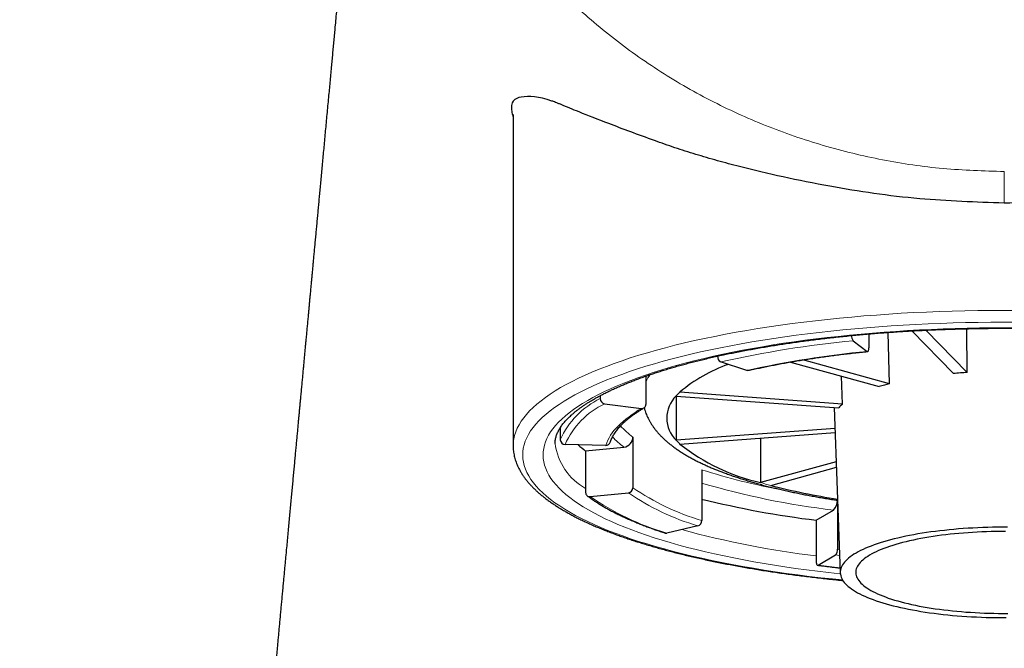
# Model space of a CAD drawing. Header units: millimetres. Extents: x 8 to 709, y 12 to 626.
# Tile 19 of 44: x 321 to 341, y 591 to 604. Entities that reach past the tile are written whole.
import ezdxf

# ---------------------------------------------------------------- set-up
doc = ezdxf.new("R2010")
doc.units = ezdxf.units.MM

msp = doc.modelspace()

# ---------------------------------------------------------------- linework, layer by layer
at = {"color": 7, "linetype": 'Continuous', "lineweight": 30}
for p, q in [((331.188, 602.144), (331.188, 595.23)), ((338.611, 597.563), (338.611, 597.27)), ((339.041, 596.525), (339.014, 597.595)), ((339.508, 597.627), (340.375, 596.738)), ((340.665, 596.759), (339.804, 597.642)), ((340.665, 596.759), (340.657, 597.672)), ((338.285, 597.42), (338.577, 597.2)), ((335.455, 597.1), (335.455, 597.096)), ((336.066, 596.8), (335.519, 596.979)), ((336.974, 596.977), (338.829, 596.467)), ((339.041, 596.525), (337.237, 597.022)), ((333.959, 596.683), (333.959, 596.093)), ((338.06, 596.098), (338.039, 596.684)), ((338.06, 596.098), (334.667, 596.348)), ((333.007, 596.276), (333.007, 596.216)), ((333.097, 596.108), (333.868, 596.009)), ((334.59, 596.268), (337.982, 596.019)), ((334.593, 596.268), (334.593, 595.343)), ((337.89, 596.025), (338.015, 592.577)), ((332.173, 595.609), (332.173, 595.355)), ((337.906, 595.588), (334.593, 595.343)), ((334.67, 595.263), (337.909, 595.503)), ((333.12, 595.237), (332.273, 595.257)), ((333.688, 595.412), (333.688, 594.355)), ((336.352, 595.387), (336.352, 594.461)), ((332.702, 595.121), (333.5, 595.201)), ((332.702, 595.121), (332.702, 594.255)), ((337.931, 594.897), (336.352, 594.461)), ((335.123, 594.728), (335.123, 593.671)), ((336.564, 594.403), (337.935, 594.781)), ((332.796, 594.169), (333.594, 594.249)), ((337.957, 594.092), (337.957, 593.072)), ((337.514, 593.675), (337.873, 593.887)), ((337.514, 593.675), (337.514, 592.81)), ((335.046, 593.557), (334.395, 593.406)), ((337.557, 592.739), (337.915, 592.951))]:
    msp.add_line(p, q, dxfattribs=at)
at = {"color": 8, "linetype": 'Continuous', "lineweight": 0}
for p, q in [((341.438, 600.952), (341.438, 600.293)), ((337.957, 593.072), (337.997, 593.067)), ((338.002, 592.94), (337.915, 592.951))]:
    msp.add_line(p, q, dxfattribs=at)
at = {"color": 8, "linetype": 'Continuous', "lineweight": 0, "flags": 128}
for points in [[(341.688, 598.055), (341.42, 598.055), (341.152, 598.054), (340.884, 598.051), (340.616, 598.046), (340.349, 598.039), (340.082, 598.031), (339.817, 598.02), (339.553, 598.007), (339.289, 597.993), (339.028, 597.976), (338.768, 597.958), (338.51, 597.938), (338.254, 597.916), (338, 597.892), (337.748, 597.866), (337.499, 597.838), (337.253, 597.809), (337.009, 597.778), (336.769, 597.745), (336.532, 597.711), (336.298, 597.674), (336.067, 597.636), (335.841, 597.597), (335.618, 597.556), (335.399, 597.513), (335.184, 597.468), (334.974, 597.423), (334.768, 597.375), (334.566, 597.326), (334.37, 597.276), (334.178, 597.224), (333.991, 597.171), (333.809, 597.117), (333.632, 597.061), (333.461, 597.004), (333.295, 596.946), (333.135, 596.887), (332.981, 596.826), (332.832, 596.765), (332.689, 596.702), (332.553, 596.638), (332.422, 596.574), (332.297, 596.508), (332.179, 596.442), (332.067, 596.375), (331.962, 596.307), (331.863, 596.238), (331.77, 596.168), (331.684, 596.098), (331.605, 596.028), (331.533, 595.956), (331.467, 595.885), (331.409, 595.813), (331.357, 595.74), (331.312, 595.667), (331.274, 595.594), (331.243, 595.52), (331.219, 595.447), (331.202, 595.373), (331.191, 595.299), (331.188, 595.23)], [(341.684, 597.807), (341.421, 597.808), (341.157, 597.807), (340.895, 597.804), (340.632, 597.799), (340.37, 597.792), (340.109, 597.784), (339.849, 597.773), (339.589, 597.761), (339.331, 597.746), (339.075, 597.73), (338.82, 597.712), (338.567, 597.693), (338.316, 597.671), (338.067, 597.647), (337.82, 597.622), (337.576, 597.595), (337.334, 597.567), (337.096, 597.536), (336.86, 597.504), (336.627, 597.47), (336.398, 597.434), (336.172, 597.397), (335.95, 597.358), (335.731, 597.318), (335.517, 597.276), (335.306, 597.233), (335.1, 597.188), (334.898, 597.141), (334.7, 597.093), (334.507, 597.044), (334.319, 596.993), (334.136, 596.941), (333.958, 596.888), (333.785, 596.833), (333.617, 596.777), (333.454, 596.72), (333.297, 596.662), (333.146, 596.603), (333, 596.542), (332.86, 596.481), (332.726, 596.419), (332.598, 596.355), (332.476, 596.291), (332.36, 596.226), (332.25, 596.16), (332.147, 596.093), (332.05, 596.026), (331.959, 595.958), (331.875, 595.889), (331.797, 595.82), (331.726, 595.75), (331.662, 595.68), (331.604, 595.609), (331.553, 595.538), (331.509, 595.466), (331.472, 595.395), (331.442, 595.323), (331.418, 595.25), (331.401, 595.178), (331.391, 595.105), (331.388, 595.033), (331.392, 594.96), (331.403, 594.888), (331.421, 594.816), (331.445, 594.743), (331.477, 594.671), (331.515, 594.6), (331.56, 594.528), (331.612, 594.457), (331.67, 594.386), (331.735, 594.316), (331.807, 594.246), (331.886, 594.177), (331.971, 594.109), (332.062, 594.041), (332.16, 593.973), (332.265, 593.907), (332.375, 593.841), (332.492, 593.776), (332.615, 593.712), (332.744, 593.649), (332.879, 593.586), (333.019, 593.525), (333.166, 593.465), (333.318, 593.406), (333.476, 593.348), (333.639, 593.291), (333.808, 593.235), (333.982, 593.181), (334.161, 593.127), (334.345, 593.076), (334.533, 593.025), (334.727, 592.976), (334.925, 592.928), (335.128, 592.882), (335.335, 592.837), (335.546, 592.794), (335.761, 592.752), (335.98, 592.712), (336.203, 592.673), (336.429, 592.636), (336.659, 592.601), (336.892, 592.567), (337.128, 592.535), (337.367, 592.505), (337.609, 592.477), (337.853, 592.45), (338.063, 592.429)], [(341.673, 597.69), (341.421, 597.691), (341.169, 597.69), (340.918, 597.687), (340.666, 597.682), (340.415, 597.676), (340.165, 597.668), (339.916, 597.657), (339.668, 597.646), (339.421, 597.632), (339.175, 597.616), (338.931, 597.599), (338.688, 597.58), (338.448, 597.56), (338.209, 597.537), (337.973, 597.513), (337.739, 597.487), (337.508, 597.46), (337.279, 597.43), (337.053, 597.4), (336.831, 597.367), (336.611, 597.333), (336.395, 597.297), (336.182, 597.26), (335.973, 597.222), (335.767, 597.181), (335.566, 597.14), (335.368, 597.097), (335.174, 597.052), (334.985, 597.006), (334.801, 596.959), (334.62, 596.91), (334.445, 596.861), (334.274, 596.81), (334.108, 596.757), (333.948, 596.704), (333.792, 596.649), (333.642, 596.593), (333.496, 596.537), (333.357, 596.479), (333.223, 596.42), (333.094, 596.36), (332.972, 596.3), (332.855, 596.238), (332.744, 596.176), (332.639, 596.113), (332.54, 596.049), (332.447, 595.984), (332.36, 595.919), (332.279, 595.853), (332.205, 595.787), (332.137, 595.72), (332.075, 595.653), (332.02, 595.585), (331.971, 595.517), (331.929, 595.448), (331.894, 595.379), (331.864, 595.31), (331.842, 595.241), (331.826, 595.172), (331.816, 595.103), (331.813, 595.033), (331.817, 594.964), (331.827, 594.894), (331.844, 594.825), (331.868, 594.756), (331.898, 594.687), (331.935, 594.618), (331.978, 594.55), (332.027, 594.482), (332.083, 594.414), (332.146, 594.347), (332.215, 594.28), (332.29, 594.214), (332.371, 594.148), (332.459, 594.083), (332.553, 594.018), (332.652, 593.954), (332.758, 593.891), (332.87, 593.829), (332.988, 593.768), (333.111, 593.707), (333.241, 593.648), (333.376, 593.589), (333.516, 593.531), (333.662, 593.475), (333.813, 593.419), (333.969, 593.365), (334.131, 593.311), (334.297, 593.259), (334.468, 593.208), (334.645, 593.159), (334.825, 593.11), (335.011, 593.063), (335.2, 593.017), (335.394, 592.973), (335.593, 592.93), (335.795, 592.889), (336.001, 592.849), (336.211, 592.81), (336.424, 592.773), (336.641, 592.738), (336.861, 592.704), (337.084, 592.672), (337.31, 592.641), (337.539, 592.612), (337.771, 592.585), (338.005, 592.559), (338.016, 592.558)]]:
    msp.add_lwpolyline(points, dxfattribs=at)
at = {"color": 7, "linetype": 'Continuous', "lineweight": 30, "flags": 128}
for points in [[(338.577, 597.2), (338.583, 597.197), (338.59, 597.197), (338.596, 597.202), (338.601, 597.21), (338.605, 597.221), (338.608, 597.235), (338.61, 597.252), (338.611, 597.27)], [(336.089, 596.799), (336.079, 596.798), (336.066, 596.8)], [(341.505, 593.53), (341.401, 593.53), (341.298, 593.529), (341.195, 593.528), (341.092, 593.525), (340.989, 593.522), (340.887, 593.518), (340.785, 593.513), (340.684, 593.507), (340.583, 593.5), (340.483, 593.493), (340.385, 593.484), (340.287, 593.475), (340.19, 593.465), (340.094, 593.454), (340, 593.443), (339.906, 593.431), (339.815, 593.417), (339.724, 593.403), (339.636, 593.389), (339.549, 593.373), (339.463, 593.357), (339.38, 593.341), (339.298, 593.323), (339.218, 593.305), (339.141, 593.286), (339.065, 593.267), (338.992, 593.247), (338.92, 593.226), (338.851, 593.205), (338.785, 593.183), (338.721, 593.161), (338.659, 593.138), (338.6, 593.114), (338.544, 593.09), (338.49, 593.066), (338.438, 593.041), (338.39, 593.016), (338.344, 592.991), (338.301, 592.965), (338.261, 592.938), (338.224, 592.912), (338.19, 592.885), (338.159, 592.858), (338.131, 592.83), (338.106, 592.803), (338.084, 592.775), (338.064, 592.747), (338.048, 592.719), (338.036, 592.69), (338.026, 592.662), (338.019, 592.633), (338.016, 592.605), (338.015, 592.576), (338.018, 592.548), (338.024, 592.519), (338.033, 592.491), (338.045, 592.463), (338.06, 592.435), (338.078, 592.406), (338.099, 592.379), (338.123, 592.351), (338.151, 592.323), (338.181, 592.296), (338.214, 592.269), (338.251, 592.242), (338.29, 592.216), (338.332, 592.19), (338.377, 592.164), (338.424, 592.139), (338.475, 592.114), (338.528, 592.09), (338.584, 592.066), (338.642, 592.042), (338.703, 592.019), (338.766, 591.997), (338.832, 591.975), (338.901, 591.953), (338.971, 591.932), (339.044, 591.912), (339.119, 591.893), (339.196, 591.874), (339.275, 591.855), (339.356, 591.838), (339.439, 591.821), (339.524, 591.804), (339.611, 591.789), (339.699, 591.774), (339.789, 591.76), (339.88, 591.746), (339.973, 591.734), (340.067, 591.722), (340.163, 591.711), (340.259, 591.701), (340.357, 591.691), (340.455, 591.683), (340.555, 591.675)], [(341.461, 593.441), (341.362, 593.441), (341.264, 593.44), (341.166, 593.438), (341.068, 593.435), (340.971, 593.431), (340.874, 593.427), (340.777, 593.421), (340.681, 593.415), (340.586, 593.408), (340.492, 593.4), (340.399, 593.392), (340.307, 593.382), (340.216, 593.372), (340.126, 593.361), (340.038, 593.349), (339.951, 593.336), (339.865, 593.323), (339.781, 593.309), (339.699, 593.294), (339.618, 593.278), (339.54, 593.262), (339.463, 593.245), (339.388, 593.228), (339.315, 593.209), (339.245, 593.19), (339.176, 593.171), (339.11, 593.151), (339.046, 593.13), (338.985, 593.109), (338.926, 593.087), (338.87, 593.065), (338.816, 593.042), (338.765, 593.019), (338.716, 592.996), (338.671, 592.972), (338.628, 592.947), (338.588, 592.922), (338.551, 592.897), (338.516, 592.872), (338.485, 592.846), (338.456, 592.82), (338.431, 592.794), (338.409, 592.768), (338.389, 592.741), (338.373, 592.714), (338.36, 592.687), (338.35, 592.66), (338.343, 592.633), (338.339, 592.606), (338.339, 592.579), (338.341, 592.552), (338.346, 592.525), (338.355, 592.498), (338.367, 592.471), (338.382, 592.444), (338.4, 592.418), (338.421, 592.391), (338.445, 592.365), (338.472, 592.339), (338.502, 592.313), (338.535, 592.287), (338.571, 592.262), (338.609, 592.237), (338.651, 592.213), (338.695, 592.189), (338.743, 592.165), (338.793, 592.141), (338.845, 592.118), (338.9, 592.096), (338.958, 592.074), (339.018, 592.053), (339.081, 592.032), (339.146, 592.011), (339.213, 591.992), (339.283, 591.972), (339.355, 591.954), (339.429, 591.936), (339.505, 591.919), (339.583, 591.902), (339.662, 591.886), (339.744, 591.871), (339.827, 591.857), (339.912, 591.843), (339.998, 591.83), (340.086, 591.818), (340.175, 591.806), (340.266, 591.796), (340.357, 591.786), (340.45, 591.777), (340.544, 591.769), (340.638, 591.761)], [(337.514, 592.81), (337.515, 592.792), (337.518, 592.775), (337.522, 592.761), (337.527, 592.749), (337.533, 592.741), (337.54, 592.737), (337.548, 592.736), (337.557, 592.739)], [(340.555, 591.675), (340.655, 591.668), (340.756, 591.662), (340.858, 591.657), (340.96, 591.652), (341.063, 591.649), (341.165, 591.646), (341.269, 591.644), (341.372, 591.643), (341.475, 591.643)], [(340.638, 591.761), (340.734, 591.755), (340.83, 591.749), (340.927, 591.744), (341.024, 591.74), (341.122, 591.737), (341.22, 591.734), (341.318, 591.733), (341.416, 591.732), (341.515, 591.732)]]:
    msp.add_lwpolyline(points, dxfattribs=at)
at = {"color": 7, "linetype": 'Continuous', "lineweight": 30}
for centre, radius, start, end in [((338.427, 597.524), 0.176, 177.9917, 216.2873), ((336.737, 593.908), 3.199, 109.324, 130.2979), ((335.579, 597.088), 0.124, 176.0622, 241.4539), ((341.382, 585.123), 11.658, 93.5229, 94.9507), ((340.28, 591.624), 5.055, 104.1862, 106.6787), ((333.116, 596.215), 0.109, 179.8364, 260.3152), ((333.878, 596.089), 0.0808, 262.9218, 3.0454), ((335.036, 595.807), 0.642, 134.0355, 226.2794), ((338.49, 595.604), 0.655, 131.0286, 140.7658), ((332.274, 595.358), 0.101, 181.2541, 269.3927), ((333.123, 595.333), 0.0966, 267.7956, 341.6346), ((333.474, 595.414), 0.214, 277.0839, 359.588), ((337.302, 598.619), 4.265, 231.905, 257.1316), ((334.108, 596.99), 2.34, 228.0343, 233.0418), ((332.786, 594.253), 0.0847, 178.3331, 276.273), ((333.581, 594.355), 0.107, 277.0839, 359.588), ((340.08, 608.002), 14.046, 255.5035, 261.3138), ((339.972, 613.649), 20.124, 256.0549, 262.9846), ((337.677, 594.086), 0.279, 314.6443, 1.3011), ((335.007, 593.666), 0.116, 289.7244, 2.4442), ((334.382, 593.462), 0.057, 252.1159, 283.8436), ((337.801, 593.059), 0.157, 316.6467, 4.9397)]:
    msp.add_arc(centre, radius, start, end, dxfattribs=at)
at = {"color": 8, "linetype": 'Continuous', "lineweight": 0}
for centre, radius, start, end in [((340.401, 575.256), 22.265, 95.4517, 102.6638), ((339.423, 579.94), 17.609, 101.4228, 103.0212), ((340.496, 577.083), 20.208, 95.4517, 102.6638), ((334.765, 596.164), 0.903, 142.3985, 153.2275), ((335.565, 595.401), 1.305, 133.4534, 138.3409), ((333.781, 594.631), 1.764, 116.0499, 155.7444), ((333.846, 594.557), 1.722, 115.7704, 156.024), ((335.055, 593.929), 2.395, 119.7191, 134.6849), ((334.088, 594.898), 1.026, 134.312, 160.704), ((334.763, 596.862), 1.805, 222.3668, 233.4413), ((333.301, 595.435), 1.247, 187.2169, 241.2888), ((334.638, 596.729), 1.905, 223.6688, 233.3291), ((335.572, 596.22), 1.315, 221.845, 226.7077), ((339.167, 607.401), 13.302, 252.2989, 259.7119), ((339.806, 610.293), 16.519, 253.5298, 263.2806), ((339.141, 604.18), 10.111, 253.9881, 255.2359), ((336.489, 598.455), 5.106, 235.4575, 253.5791), ((336.558, 598.53), 5.067, 235.4961, 253.5405), ((335.986, 598.803), 5.626, 235.4574, 253.5792), ((339.842, 612.315), 19.523, 254.7552, 263.1515), ((340.908, 618.887), 26.363, 262.696, 263.6909)]:
    msp.add_arc(centre, radius, start, end, dxfattribs=at)
at = {"color": 7, "linetype": 'Continuous', "lineweight": 30}
for points, knots in [([(328.463, 614.672), (328.458, 614.62), (328.449, 614.515), (328.434, 614.36), (328.42, 614.207), (328.406, 614.056), (328.392, 613.909), (328.379, 613.765), (328.366, 613.625), (328.353, 613.487), (328.341, 613.35), (328.328, 613.215), (328.316, 613.081), (328.303, 612.95), (328.291, 612.821), (328.28, 612.695), (328.268, 612.571), (328.257, 612.45), (328.246, 612.331), (328.235, 612.215), (328.225, 612.102), (328.214, 611.99), (328.204, 611.882), (328.194, 611.776), (328.185, 611.669), (328.175, 611.561), (328.165, 611.453), (328.155, 611.348), (328.145, 611.246), (328.136, 611.149), (328.128, 611.057), (328.12, 610.97), (328.112, 610.886), (328.104, 610.805), (328.097, 610.726), (328.09, 610.651), (328.084, 610.58), (328.077, 610.513), (328.071, 610.448), (328.066, 610.386), (328.06, 610.326), (328.055, 610.268), (328.05, 610.213), (328.045, 610.159), (328.04, 610.109), (328.035, 610.06), (328.031, 610.015), (328.027, 609.972), (328.023, 609.931), (328.02, 609.892), (328.016, 609.855), (328.013, 609.821), (328.01, 609.788), (328.007, 609.756), (328.003, 609.714), (327.998, 609.659), (327.992, 609.595), (327.986, 609.53), (327.98, 609.466), (327.974, 609.4), (327.968, 609.331), (327.961, 609.259), (327.954, 609.185), (327.947, 609.108), (327.94, 609.03), (327.932, 608.949), (327.925, 608.867), (327.917, 608.784), (327.909, 608.698), (327.9, 608.604), (327.891, 608.502), (327.881, 608.392), (327.87, 608.278), (327.859, 608.161), (327.848, 608.042), (327.838, 607.925), (327.827, 607.812), (327.817, 607.703), (327.807, 607.591), (327.796, 607.477), (327.785, 607.362), (327.775, 607.245), (327.764, 607.127), (327.752, 607.006), (327.74, 606.876), (327.727, 606.735), (327.713, 606.583), (327.699, 606.429), (327.684, 606.271), (327.669, 606.11), (327.654, 605.947), (327.639, 605.78), (327.623, 605.61), (327.607, 605.438), (327.591, 605.262), (327.574, 605.083), (327.558, 604.905), (327.541, 604.728), (327.525, 604.551), (327.508, 604.372), (327.491, 604.19), (327.475, 604.021), (327.461, 603.865), (327.448, 603.723), (327.435, 603.582), (327.422, 603.443), (327.409, 603.305), (327.396, 603.16), (327.382, 603.009), (327.367, 602.852), (327.353, 602.697), (327.338, 602.535), (327.322, 602.365), (327.305, 602.189), (327.289, 602.015), (327.273, 601.844), (327.258, 601.677), (327.243, 601.512), (327.227, 601.35), (327.213, 601.191), (327.198, 601.034), (327.184, 600.881), (327.17, 600.731), (327.156, 600.586), (327.143, 600.447), (327.131, 600.313), (327.119, 600.181), (327.107, 600.053), (327.095, 599.924), (327.083, 599.795), (327.071, 599.667), (327.059, 599.542), (327.048, 599.42), (327.037, 599.3), (327.026, 599.186), (327.016, 599.076), (327.006, 598.971), (326.997, 598.869), (326.987, 598.769), (326.978, 598.672), (326.969, 598.577), (326.961, 598.485), (326.952, 598.395), (326.944, 598.308), (326.937, 598.224), (326.929, 598.143), (326.922, 598.065), (326.915, 597.989), (326.908, 597.92), (326.902, 597.856), (326.897, 597.798), (326.892, 597.741), (326.886, 597.686), (326.881, 597.629), (326.876, 597.572), (326.87, 597.514), (326.864, 597.443), (326.856, 597.36), (326.847, 597.262), (326.838, 597.163), (326.828, 597.06), (326.818, 596.954), (326.808, 596.845), (326.798, 596.733), (326.787, 596.619), (326.776, 596.502), (326.765, 596.383), (326.755, 596.276), (326.746, 596.181), (326.738, 596.098), (326.73, 596.014), (326.722, 595.927), (326.714, 595.839), (326.705, 595.743), (326.696, 595.639), (326.685, 595.528), (326.674, 595.413), (326.663, 595.296), (326.652, 595.174), (326.64, 595.049), (326.629, 594.921), (326.616, 594.791), (326.604, 594.657), (326.591, 594.521), (326.578, 594.382), (326.565, 594.24), (326.552, 594.096), (326.538, 593.949), (326.524, 593.799), (326.51, 593.647), (326.495, 593.493), (326.481, 593.337), (326.466, 593.179), (326.453, 593.036), (326.441, 592.909), (326.431, 592.799), (326.42, 592.687), (326.41, 592.575), (326.399, 592.461), (326.388, 592.342), (326.377, 592.218), (326.365, 592.089), (326.353, 591.962), (326.341, 591.837), (326.33, 591.714), (326.319, 591.592), (326.308, 591.473), (326.297, 591.356), (326.286, 591.243), (326.276, 591.132), (326.266, 591.024), (326.256, 590.919), (326.247, 590.815), (326.237, 590.713), (326.228, 590.613), (326.219, 590.515), (326.21, 590.42), (326.201, 590.327), (326.193, 590.237), (326.185, 590.147), (326.176, 590.059), (326.168, 589.971), (326.16, 589.886), (326.153, 589.804), (326.146, 589.725), (326.139, 589.653), (326.133, 589.59), (326.128, 589.533), (326.123, 589.478), (326.118, 589.424), (326.113, 589.37), (326.107, 589.31), (326.101, 589.244), (326.094, 589.171), (326.087, 589.095), (326.08, 589.016), (326.072, 588.934), (326.065, 588.85), (326.057, 588.764), (326.048, 588.675), (326.04, 588.588), (326.033, 588.502), (326.025, 588.42), (326.017, 588.336), (326.009, 588.253), (326.002, 588.17), (325.994, 588.085), (325.986, 587.997), (325.977, 587.906), (325.969, 587.817), (325.962, 587.74), (325.956, 587.673), (325.951, 587.618), (325.946, 587.563), (325.941, 587.51), (325.936, 587.456), (325.931, 587.398), (325.925, 587.335), (325.919, 587.266), (325.912, 587.196), (325.905, 587.121), (325.898, 587.042), (325.89, 586.958), (325.882, 586.872), (325.874, 586.783), (325.866, 586.692), (325.856, 586.582), (325.844, 586.453), (325.83, 586.303), (325.819, 586.183), (325.811, 586.093), (325.806, 586.035), (325.8, 585.977), (325.795, 585.918), (325.79, 585.861), (325.785, 585.807), (325.78, 585.754), (325.775, 585.704), (325.771, 585.655), (325.766, 585.609), (325.762, 585.565), (325.759, 585.523), (325.755, 585.485), (325.752, 585.452), (325.75, 585.425), (325.748, 585.403), (325.746, 585.381), (325.744, 585.358), (325.741, 585.335), (325.739, 585.305), (325.735, 585.269), (325.731, 585.226), (325.727, 585.179), (325.722, 585.127), (325.717, 585.072), (325.712, 585.013), (325.706, 584.952), (325.701, 584.894), (325.696, 584.839), (325.692, 584.79), (325.687, 584.739), (325.682, 584.688), (325.678, 584.638), (325.673, 584.588), (325.667, 584.526), (325.661, 584.451), (325.653, 584.364), (325.646, 584.287), (325.639, 584.22), (325.634, 584.161), (325.629, 584.104), (325.624, 584.048), (325.619, 583.993), (325.614, 583.94), (325.609, 583.89), (325.605, 583.844), (325.601, 583.801), (325.598, 583.76), (325.594, 583.721), (325.591, 583.683), (325.587, 583.646), (325.584, 583.607), (325.58, 583.566), (325.576, 583.523), (325.572, 583.477), (325.567, 583.429), (325.563, 583.38), (325.558, 583.329), (325.554, 583.278), (325.549, 583.225), (325.544, 583.171), (325.537, 583.097), (325.528, 583.001), (325.518, 582.883), (325.509, 582.785), (325.502, 582.707), (325.496, 582.649), (325.491, 582.593), (325.486, 582.538), (325.481, 582.486), (325.477, 582.436), (325.473, 582.39), (325.469, 582.346), (325.465, 582.305), (325.462, 582.27), (325.459, 582.239), (325.456, 582.211), (325.454, 582.182), (325.451, 582.152), (325.448, 582.117), (325.444, 582.076), (325.44, 582.029), (325.435, 581.98), (325.431, 581.928), (325.426, 581.873), (325.418, 581.791), (325.408, 581.682), (325.396, 581.552), (325.385, 581.429), (325.374, 581.311), (325.364, 581.193), (325.352, 581.07), (325.341, 580.941), (325.328, 580.808), (325.317, 580.677), (325.305, 580.548), (325.293, 580.42), (325.28, 580.273), (325.265, 580.107), (325.248, 579.921), (325.234, 579.771), (325.224, 579.659), (325.217, 579.583), (325.21, 579.506), (325.203, 579.427), (325.195, 579.345), (325.187, 579.259), (325.179, 579.172), (325.171, 579.083), (325.163, 578.996), (325.155, 578.909), (325.148, 578.825), (325.14, 578.737), (325.131, 578.645), (325.123, 578.551), (325.114, 578.46), (325.107, 578.375), (325.099, 578.297), (325.093, 578.225), (325.087, 578.156), (325.081, 578.09), (325.075, 578.026), (325.07, 577.971), (325.065, 577.924), (325.062, 577.885), (325.058, 577.847), (325.055, 577.81), (325.052, 577.774), (325.048, 577.738), (325.045, 577.698), (325.041, 577.654), (325.036, 577.606), (325.032, 577.555), (325.027, 577.501), (325.022, 577.444), (325.016, 577.382), (325.01, 577.316), (325.004, 577.246), (324.997, 577.175), (324.992, 577.115), (324.988, 577.068), (324.985, 577.034), (324.982, 577.002), (324.979, 576.973), (324.977, 576.947), (324.975, 576.925), (324.973, 576.904), (324.971, 576.882), (324.968, 576.858), (324.966, 576.832), (324.963, 576.803), (324.96, 576.772), (324.957, 576.739), (324.954, 576.703), (324.951, 576.67), (324.949, 576.642), (324.946, 576.62), (324.945, 576.599), (324.943, 576.58), (324.941, 576.562), (324.939, 576.542), (324.937, 576.519), (324.935, 576.491), (324.932, 576.462), (324.929, 576.43), (324.926, 576.391), (324.922, 576.345), (324.917, 576.29), (324.912, 576.232), (324.907, 576.171), (324.902, 576.11), (324.897, 576.05), (324.892, 575.991), (324.887, 575.918), (324.88, 575.83), (324.873, 575.748), (324.869, 575.69), (324.867, 575.655), (324.864, 575.619), (324.861, 575.58), (324.858, 575.535), (324.854, 575.485), (324.851, 575.432), (324.847, 575.378), (324.844, 575.327), (324.84, 575.278), (324.837, 575.231), (324.834, 575.186), (324.832, 575.144), (324.829, 575.104), (324.827, 575.066), (324.824, 575.027), (324.822, 574.985), (324.819, 574.94), (324.816, 574.89), (324.813, 574.836), (324.809, 574.779), (324.806, 574.725), (324.803, 574.675), (324.801, 574.633), (324.798, 574.595), (324.796, 574.56), (324.795, 574.528), (324.793, 574.497), (324.791, 574.467), (324.789, 574.436), (324.788, 574.403), (324.786, 574.367), (324.783, 574.325), (324.781, 574.279), (324.778, 574.231), (324.775, 574.183), (324.773, 574.138), (324.771, 574.097), (324.769, 574.06), (324.766, 574.009), (324.762, 573.942), (324.758, 573.856), (324.753, 573.766), (324.748, 573.672), (324.743, 573.578), (324.739, 573.498), (324.736, 573.432), (324.733, 573.379), (324.73, 573.324), (324.727, 573.264), (324.724, 573.199), (324.721, 573.128), (324.717, 573.054), (324.713, 572.979), (324.709, 572.898), (324.705, 572.813), (324.701, 572.724), (324.696, 572.628), (324.691, 572.525), (324.686, 572.415), (324.68, 572.306), (324.674, 572.184), (324.668, 572.044), (324.66, 571.886), (324.652, 571.72), (324.644, 571.548), (324.635, 571.357), (324.625, 571.147), (324.614, 570.917), (324.605, 570.711), (324.596, 570.53), (324.589, 570.372), (324.581, 570.209), (324.573, 570.038), (324.565, 569.86), (324.556, 569.675), (324.547, 569.481), (324.538, 569.283), (324.528, 569.081), (324.519, 568.874), (324.509, 568.661), (324.498, 568.439), (324.488, 568.211), (324.477, 567.982), (324.466, 567.758), (324.456, 567.542), (324.446, 567.332), (324.436, 567.126), (324.426, 566.92), (324.416, 566.712), (324.406, 566.503), (324.396, 566.302), (324.386, 566.109), (324.377, 565.924), (324.368, 565.746), (324.36, 565.577), (324.352, 565.422), (324.345, 565.279), (324.339, 565.147), (324.332, 565.014), (324.325, 564.877), (324.318, 564.735), (324.31, 564.579), (324.301, 564.407), (324.292, 564.22), (324.282, 564.025), (324.272, 563.824), (324.261, 563.614), (324.25, 563.398), (324.238, 563.175), (324.228, 562.974), (324.219, 562.797), (324.211, 562.645), (324.203, 562.491), (324.195, 562.338), (324.186, 562.177), (324.178, 562.01), (324.169, 561.84), (324.161, 561.679), (324.153, 561.529), (324.146, 561.39), (324.139, 561.262), (324.133, 561.144), (324.127, 561.037), (324.122, 560.931), (324.116, 560.82), (324.11, 560.699), (324.103, 560.57), (324.096, 560.433), (324.088, 560.289), (324.08, 560.131), (324.071, 559.961), (324.062, 559.777), (324.052, 559.583), (324.041, 559.381), (324.03, 559.169), (324.019, 558.949), (324.006, 558.692), (323.99, 558.396), (323.973, 558.06), (323.955, 557.712), (323.938, 557.384), (323.922, 557.076), (323.907, 556.792), (323.895, 556.554), (323.885, 556.366), (323.878, 556.232), (323.871, 556.105), (323.865, 555.983), (323.859, 555.86), (323.852, 555.737), (323.846, 555.613), (323.84, 555.5), (323.835, 555.404), (323.831, 555.323), (323.827, 555.256), (323.824, 555.195), (323.821, 555.133), (323.817, 555.065), (323.813, 554.984), (323.809, 554.894), (323.803, 554.793), (323.798, 554.682), (323.791, 554.562), (323.785, 554.433), (323.778, 554.296), (323.767, 554.094), (323.754, 553.832), (323.737, 553.513), (323.722, 553.227), (323.709, 552.97), (323.697, 552.744), (323.686, 552.523), (323.674, 552.307), (323.664, 552.097), (323.653, 551.896), (323.643, 551.704), (323.634, 551.522), (323.625, 551.349), (323.616, 551.185), (323.609, 551.053), (323.604, 550.949), (323.6, 550.873), (323.596, 550.797), (323.592, 550.717), (323.587, 550.629), (323.582, 550.531), (323.577, 550.423), (323.571, 550.305), (323.564, 550.178), (323.557, 550.042), (323.55, 549.903), (323.539, 549.701), (323.526, 549.442), (323.509, 549.11), (323.491, 548.772), (323.473, 548.429), (323.456, 548.096), (323.439, 547.774), (323.425, 547.497), (323.413, 547.265), (323.403, 547.075), (323.394, 546.895), (323.385, 546.726), (323.376, 546.566), (323.369, 546.417), (323.362, 546.278), (323.355, 546.149), (323.349, 546.031), (323.343, 545.922), (323.338, 545.824), (323.334, 545.748), (323.331, 545.692), (323.329, 545.652), (323.327, 545.612), (323.325, 545.566), (323.322, 545.512), (323.318, 545.448), (323.315, 545.374), (323.31, 545.291), (323.306, 545.201), (323.301, 545.105), (323.295, 545.002), (323.29, 544.892), (323.284, 544.777), (323.276, 544.625), (323.266, 544.439), (323.254, 544.207), (323.242, 543.968), (323.229, 543.723), (323.217, 543.493), (323.206, 543.279), (323.195, 543.079), (323.185, 542.885), (323.176, 542.698), (323.166, 542.518), (323.157, 542.347), (323.149, 542.185), (323.141, 542.032), (323.134, 541.888), (323.126, 541.753), (323.12, 541.626), (323.114, 541.516), (323.109, 541.417), (323.104, 541.325), (323.099, 541.225), (323.093, 541.118), (323.087, 541.002), (323.081, 540.88), (323.075, 540.753), (323.068, 540.62), (323.06, 540.481), (323.053, 540.338), (323.045, 540.193), (323.038, 540.047), (323.03, 539.901), (323.017, 539.65), (322.999, 539.291), (322.973, 538.796), (322.946, 538.271), (322.917, 537.72), (322.895, 537.3), (322.88, 537.009), (322.871, 536.845), (322.863, 536.685), (322.855, 536.531), (322.848, 536.388), (322.841, 536.255), (322.834, 536.132), (322.828, 536.018), (322.823, 535.912), (322.818, 535.813), (322.813, 535.716), (322.807, 535.616), (322.802, 535.51), (322.796, 535.4), (322.79, 535.284), (322.784, 535.156), (322.776, 535.015), (322.768, 534.861), (322.76, 534.699), (322.751, 534.529), (322.742, 534.35), (322.732, 534.166), (322.722, 533.976), (322.712, 533.781), (322.701, 533.577), (322.69, 533.364), (322.68, 533.174), (322.672, 533.008), (322.665, 532.87), (322.657, 532.728), (322.65, 532.583), (322.642, 532.437), (322.635, 532.298), (322.628, 532.17), (322.622, 532.054), (322.617, 531.947), (322.612, 531.85), (322.607, 531.763), (322.603, 531.686), (322.6, 531.617), (322.596, 531.557), (322.593, 531.499), (322.59, 531.438), (322.587, 531.371), (322.583, 531.297), (322.579, 531.216), (322.574, 531.119), (322.568, 531.004), (322.561, 530.871), (322.553, 530.726), (322.545, 530.568), (322.536, 530.395), (322.526, 530.21), (322.514, 529.97), (322.499, 529.682), (322.482, 529.352), (322.465, 529.034), (322.449, 528.726), (322.434, 528.43), (322.419, 528.141), (322.404, 527.861), (322.388, 527.562), (322.372, 527.245), (322.355, 526.91), (322.337, 526.575), (322.32, 526.241), (322.302, 525.909), (322.286, 525.587), (322.269, 525.274), (322.253, 524.959), (322.236, 524.642), (322.22, 524.324), (322.204, 524.017), (322.188, 523.72), (322.174, 523.434), (322.159, 523.159), (322.145, 522.894), (322.132, 522.639), (322.119, 522.393), (322.107, 522.158), (322.095, 521.933), (322.085, 521.743), (322.077, 521.581), (322.07, 521.44), (322.062, 521.289), (322.053, 521.129), (322.045, 520.96), (322.035, 520.782), (322.026, 520.594), (322.015, 520.397), (322.005, 520.19), (321.993, 519.975), (321.982, 519.754), (321.97, 519.529), (321.958, 519.302), (321.938, 518.906), (321.908, 518.34), (321.87, 517.605), (321.832, 516.873), (321.794, 516.145), (321.756, 515.423), (321.719, 514.709), (321.682, 514.001), (321.645, 513.3), (321.609, 512.604), (321.573, 511.916), (321.538, 511.238), (321.503, 510.571), (321.469, 509.913), (321.44, 509.356), (321.416, 508.897), (321.397, 508.532), (321.377, 508.162), (321.358, 507.784), (321.338, 507.401), (321.317, 507.011), (321.297, 506.616), (321.276, 506.212), (321.254, 505.797), (321.232, 505.372), (321.209, 504.935), (321.186, 504.492), (321.163, 504.046), (321.139, 503.602), (321.117, 503.166), (321.095, 502.755), (321.075, 502.369), (321.056, 502.007), (321.037, 501.65), (321.019, 501.298), (321.001, 500.951), (320.983, 500.608), (320.965, 500.268), (320.949, 499.959), (320.934, 499.676), (320.921, 499.416), (320.907, 499.146), (320.897, 498.955), (320.891, 498.855), (320.891, 498.849)], [0, 0, 0, 0, 0.002705, 0.005368, 0.007989, 0.010567, 0.013103, 0.015552, 0.017961, 0.020329, 0.022656, 0.024988, 0.027277, 0.029524, 0.031727, 0.033889, 0.036007, 0.038083, 0.040116, 0.042106, 0.044053, 0.045957, 0.047819, 0.049637, 0.051413, 0.053317, 0.055168, 0.056968, 0.058716, 0.060412, 0.061942, 0.063426, 0.064866, 0.066261, 0.067611, 0.068916, 0.070105, 0.071254, 0.072364, 0.073433, 0.074463, 0.075453, 0.076402, 0.077312, 0.078182, 0.079012, 0.079788, 0.080526, 0.081225, 0.081885, 0.082518, 0.083111, 0.083665, 0.084197, 0.084741, 0.085844, 0.086993, 0.088058, 0.08916, 0.090298, 0.091473, 0.092707, 0.093978, 0.095288, 0.096636, 0.098022, 0.09942, 0.100855, 0.102326, 0.103834, 0.105677, 0.107572, 0.109518, 0.111517, 0.113567, 0.11567, 0.117509, 0.119386, 0.121301, 0.123254, 0.125244, 0.127236, 0.129265, 0.13133, 0.133432, 0.135981, 0.138582, 0.141235, 0.143939, 0.146695, 0.149502, 0.152361, 0.155271, 0.158233, 0.161246, 0.16431, 0.167426, 0.17041, 0.17344, 0.176516, 0.179637, 0.182803, 0.185226, 0.187666, 0.190085, 0.192478, 0.194847, 0.19719, 0.199918, 0.202612, 0.20527, 0.207894, 0.210971, 0.213998, 0.216976, 0.219904, 0.222783, 0.225612, 0.228391, 0.23112, 0.2338, 0.236431, 0.239012, 0.241543, 0.243885, 0.246182, 0.248436, 0.250646, 0.252812, 0.255061, 0.257261, 0.259412, 0.261514, 0.263566, 0.26557, 0.267414, 0.269215, 0.270972, 0.272685, 0.274356, 0.275982, 0.277566, 0.279106, 0.280603, 0.282057, 0.283442, 0.284786, 0.286089, 0.287349, 0.288375, 0.289372, 0.29034, 0.291292, 0.292259, 0.293243, 0.294244, 0.295261, 0.296893, 0.298567, 0.300281, 0.302037, 0.303871, 0.305747, 0.307667, 0.309629, 0.311635, 0.313683, 0.315774, 0.317164, 0.318585, 0.320038, 0.321524, 0.323043, 0.324595, 0.326467, 0.328384, 0.330348, 0.332357, 0.334455, 0.336601, 0.338795, 0.341037, 0.343326, 0.345664, 0.34805, 0.350479, 0.352956, 0.355482, 0.358055, 0.360677, 0.363299, 0.365968, 0.368683, 0.371446, 0.373313, 0.375202, 0.377112, 0.379043, 0.380993, 0.382932, 0.385179, 0.387386, 0.389553, 0.391681, 0.393805, 0.395888, 0.397929, 0.399929, 0.401887, 0.403769, 0.405612, 0.407413, 0.409175, 0.41093, 0.412644, 0.414315, 0.415945, 0.417532, 0.419077, 0.420579, 0.422123, 0.42362, 0.425069, 0.42647, 0.427824, 0.42913, 0.430123, 0.431086, 0.43202, 0.432926, 0.433844, 0.434798, 0.435989, 0.437231, 0.438523, 0.439866, 0.44126, 0.442679, 0.444146, 0.445663, 0.44723, 0.448597, 0.45, 0.451437, 0.452861, 0.454259, 0.455629, 0.45721, 0.458753, 0.460258, 0.461725, 0.462682, 0.463622, 0.464546, 0.465452, 0.466351, 0.467274, 0.468396, 0.469555, 0.47075, 0.471983, 0.473355, 0.47477, 0.476229, 0.47773, 0.479269, 0.480827, 0.48331, 0.485837, 0.488408, 0.489383, 0.490365, 0.491352, 0.492345, 0.493311, 0.494235, 0.495116, 0.495955, 0.496789, 0.497576, 0.498316, 0.49901, 0.499657, 0.500257, 0.500657, 0.501032, 0.501392, 0.501767, 0.502161, 0.502572, 0.503256, 0.503985, 0.504759, 0.505639, 0.506571, 0.507554, 0.50859, 0.509679, 0.510488, 0.511324, 0.512183, 0.513038, 0.513884, 0.514719, 0.515545, 0.517033, 0.518487, 0.519909, 0.520905, 0.521885, 0.522847, 0.523793, 0.524719, 0.525611, 0.526466, 0.527218, 0.527939, 0.52863, 0.52929, 0.529918, 0.530531, 0.53118, 0.531868, 0.532596, 0.533363, 0.53417, 0.535017, 0.535852, 0.536722, 0.537616, 0.538518, 0.539428, 0.541381, 0.543362, 0.545374, 0.546334, 0.547302, 0.548268, 0.549191, 0.550067, 0.550897, 0.551679, 0.552414, 0.553102, 0.553742, 0.554212, 0.554667, 0.555145, 0.555647, 0.556172, 0.556919, 0.557709, 0.558541, 0.559416, 0.560333, 0.561292, 0.563572, 0.565829, 0.567826, 0.569809, 0.571781, 0.573738, 0.576029, 0.578277, 0.58048, 0.582641, 0.584781, 0.586939, 0.59004, 0.593169, 0.596335, 0.59759, 0.598852, 0.600137, 0.60147, 0.602854, 0.604288, 0.605773, 0.607277, 0.608755, 0.610208, 0.611634, 0.613035, 0.614652, 0.616234, 0.617778, 0.619286, 0.620526, 0.621724, 0.62288, 0.623994, 0.625066, 0.626096, 0.626766, 0.627418, 0.62805, 0.628663, 0.629257, 0.629841, 0.630453, 0.631208, 0.632008, 0.632853, 0.633742, 0.634677, 0.635642, 0.636806, 0.637998, 0.639218, 0.640466, 0.641105, 0.641706, 0.642269, 0.642792, 0.643277, 0.643631, 0.643982, 0.644363, 0.644773, 0.645214, 0.645684, 0.646183, 0.646712, 0.64727, 0.647852, 0.648211, 0.648543, 0.648847, 0.649123, 0.649371, 0.649602, 0.649961, 0.650329, 0.650717, 0.651138, 0.651593, 0.652236, 0.652926, 0.653626, 0.654357, 0.655045, 0.655698, 0.656325, 0.656934, 0.657985, 0.659012, 0.659333, 0.659656, 0.659996, 0.660353, 0.66074, 0.66122, 0.661709, 0.662179, 0.662627, 0.66305, 0.663451, 0.663832, 0.664196, 0.664519, 0.664838, 0.665156, 0.665501, 0.66588, 0.666287, 0.666723, 0.667183, 0.667664, 0.66803, 0.668363, 0.66866, 0.668924, 0.669167, 0.669403, 0.669636, 0.669866, 0.670098, 0.670374, 0.670686, 0.671033, 0.67141, 0.671769, 0.672095, 0.672392, 0.672662, 0.672906, 0.673486, 0.674092, 0.674721, 0.675369, 0.67602, 0.676641, 0.676993, 0.677334, 0.677692, 0.67808, 0.678505, 0.678962, 0.679446, 0.679924, 0.680384, 0.680962, 0.681512, 0.682041, 0.682725, 0.683382, 0.684016, 0.684663, 0.685535, 0.686445, 0.687391, 0.688356, 0.689313, 0.690554, 0.691781, 0.692995, 0.6938, 0.694604, 0.695434, 0.696295, 0.697186, 0.698107, 0.699058, 0.700038, 0.700996, 0.701981, 0.702991, 0.704027, 0.705089, 0.706175, 0.707182, 0.70816, 0.709106, 0.710023, 0.710909, 0.711862, 0.712778, 0.713657, 0.714499, 0.715303, 0.71607, 0.7168, 0.717492, 0.718078, 0.718636, 0.719199, 0.719783, 0.72039, 0.721018, 0.721786, 0.722584, 0.723412, 0.72427, 0.725158, 0.726076, 0.727025, 0.728004, 0.728635, 0.729278, 0.729934, 0.730592, 0.731224, 0.731991, 0.732715, 0.733395, 0.734032, 0.734625, 0.735166, 0.735665, 0.736121, 0.736536, 0.737015, 0.737528, 0.738075, 0.738656, 0.73927, 0.739917, 0.74066, 0.741441, 0.742262, 0.743122, 0.74402, 0.744956, 0.745922, 0.747294, 0.748719, 0.750197, 0.751727, 0.752903, 0.754108, 0.755343, 0.755934, 0.756504, 0.757045, 0.757559, 0.758045, 0.758612, 0.759135, 0.759614, 0.76005, 0.760361, 0.760644, 0.760901, 0.761139, 0.761434, 0.761774, 0.762158, 0.762586, 0.763059, 0.763567, 0.764117, 0.764707, 0.765301, 0.766691, 0.768043, 0.76936, 0.770342, 0.771303, 0.772242, 0.77316, 0.774052, 0.774909, 0.775728, 0.776495, 0.777226, 0.777922, 0.778583, 0.778915, 0.779237, 0.77955, 0.779882, 0.780256, 0.780672, 0.78113, 0.78163, 0.782172, 0.782755, 0.783355, 0.783948, 0.785321, 0.78666, 0.788165, 0.789624, 0.791036, 0.792401, 0.79372, 0.794558, 0.795365, 0.796128, 0.796849, 0.797525, 0.798159, 0.798748, 0.799295, 0.799798, 0.800258, 0.800674, 0.801047, 0.801226, 0.801393, 0.801552, 0.801741, 0.801973, 0.802243, 0.802554, 0.802907, 0.803301, 0.803701, 0.804136, 0.804606, 0.805103, 0.805596, 0.806546, 0.807473, 0.808546, 0.809587, 0.810596, 0.81147, 0.812318, 0.813141, 0.813938, 0.814701, 0.815426, 0.816113, 0.816763, 0.817375, 0.81795, 0.818487, 0.818986, 0.819354, 0.819742, 0.820164, 0.820621, 0.821111, 0.821636, 0.822169, 0.822732, 0.823327, 0.823941, 0.824556, 0.825174, 0.825793, 0.826414, 0.828376, 0.830354, 0.832719, 0.835057, 0.837369, 0.838068, 0.838766, 0.839455, 0.840107, 0.840718, 0.84128, 0.841802, 0.842286, 0.842731, 0.843145, 0.843547, 0.843972, 0.844419, 0.844887, 0.845378, 0.845891, 0.846517, 0.847174, 0.84786, 0.848578, 0.849334, 0.850133, 0.850924, 0.851753, 0.852619, 0.853522, 0.854463, 0.855039, 0.855628, 0.85623, 0.856845, 0.857472, 0.858083, 0.858616, 0.859108, 0.85956, 0.859971, 0.860341, 0.86067, 0.860959, 0.861208, 0.861438, 0.861697, 0.861982, 0.862296, 0.86264, 0.863014, 0.863532, 0.864098, 0.864711, 0.865372, 0.866116, 0.866911, 0.867733, 0.86917, 0.87057, 0.871934, 0.873226, 0.874485, 0.87571, 0.876899, 0.878051, 0.879511, 0.880936, 0.882326, 0.883775, 0.885182, 0.886549, 0.887877, 0.889167, 0.890562, 0.891911, 0.893214, 0.894474, 0.895688, 0.896856, 0.89798, 0.899057, 0.900105, 0.901105, 0.902058, 0.902963, 0.903524, 0.904123, 0.904761, 0.905439, 0.906157, 0.906914, 0.907712, 0.908549, 0.909425, 0.910343, 0.911282, 0.912244, 0.913206, 0.914168, 0.917292, 0.920411, 0.923519, 0.926611, 0.929678, 0.93271, 0.935709, 0.938681, 0.941634, 0.944574, 0.947439, 0.950272, 0.953065, 0.955813, 0.957362, 0.958903, 0.960469, 0.96207, 0.963707, 0.965351, 0.96703, 0.968744, 0.970491, 0.972309, 0.974161, 0.976045, 0.977955, 0.979842, 0.981694, 0.983511, 0.985071, 0.986608, 0.988121, 0.989614, 0.991086, 0.992541, 0.993977, 0.995414, 0.996474, 0.997578, 0.998726, 0.999918, 1, 1, 1, 1]), ([(341.438, 600.293), (340.845, 600.313), (339.588, 600.356), (337.696, 600.643), (336.328, 600.94), (335.446, 601.178), (334.995, 601.31), (334.556, 601.449), (333.923, 601.673), (333.231, 601.932), (332.608, 602.175), (332.283, 602.31), (332.13, 602.373), (332.077, 602.394), (332.035, 602.41), (331.73, 602.517), (331.338, 602.549), (331.104, 602.411), (331.179, 602.115), (331.188, 602.078)], [0, 0, 0, 0, 0.103209, 0.218514, 0.347565, 0.382185, 0.417756, 0.454291, 0.491803, 0.585706, 0.658006, 0.708692, 0.717986, 0.725929, 0.732521, 0.737762, 0.869585, 0.983925, 1, 1, 1, 1]), ([(351.688, 601.986), (351.7, 602.054), (351.729, 602.235), (351.677, 602.409), (351.571, 602.494), (351.461, 602.519), (351.39, 602.525), (351.309, 602.522), (351.218, 602.511), (351.117, 602.491), (351.005, 602.462), (350.9, 602.431), (350.794, 602.392), (350.687, 602.348), (350.547, 602.29), (350.374, 602.219), (350.158, 602.132), (349.893, 602.028), (349.572, 601.905), (349.187, 601.761), (348.75, 601.6), (348.263, 601.428), (347.725, 601.256), (347.036, 601.059), (346.198, 600.853), (345.23, 600.657), (344.259, 600.499), (343.298, 600.384), (342.359, 600.308), (341.74, 600.298), (341.438, 600.293)], [0, 0, 0, 0, 0.033084, 0.087403, 0.145483, 0.162867, 0.18062, 0.198753, 0.217276, 0.236201, 0.255536, 0.27529, 0.286985, 0.303962, 0.322719, 0.345359, 0.371882, 0.402288, 0.436577, 0.474749, 0.516804, 0.557793, 0.600963, 0.647442, 0.714158, 0.777428, 0.837425, 0.894355, 0.948454, 1, 1, 1, 1]), ([(332.064, 595.278), (332.064, 595.281), (332.063, 595.297), (332.065, 595.324), (332.07, 595.361), (332.078, 595.398), (332.088, 595.434), (332.101, 595.47), (332.116, 595.506), (332.133, 595.541), (332.153, 595.577), (332.176, 595.613), (332.2, 595.649), (332.227, 595.685), (332.257, 595.721), (332.289, 595.758), (332.324, 595.795), (332.362, 595.832), (332.402, 595.869), (332.445, 595.906), (332.49, 595.944), (332.538, 595.982), (332.589, 596.019), (332.643, 596.057), (332.699, 596.095), (332.757, 596.133), (332.819, 596.17), (332.883, 596.208), (332.95, 596.246), (333.019, 596.283), (333.091, 596.321), (333.166, 596.358), (333.243, 596.395), (333.323, 596.432), (333.405, 596.468), (333.49, 596.504), (333.577, 596.54), (333.667, 596.576), (333.759, 596.611), (333.854, 596.646), (333.951, 596.681), (334.05, 596.715), (334.151, 596.749), (334.255, 596.782), (334.361, 596.815), (334.469, 596.848), (334.579, 596.88), (334.692, 596.911), (334.806, 596.942), (334.922, 596.973), (335.041, 597.003), (335.161, 597.033), (335.284, 597.061), (335.408, 597.09), (335.534, 597.118), (335.662, 597.145), (335.792, 597.172), (335.923, 597.198), (336.056, 597.223), (336.191, 597.248), (336.327, 597.273), (336.465, 597.296), (336.605, 597.319), (336.746, 597.342), (336.888, 597.363), (337.032, 597.384), (337.177, 597.405), (337.323, 597.424), (337.471, 597.443), (337.619, 597.462), (337.769, 597.479), (337.92, 597.496), (338.072, 597.512), (338.226, 597.528), (338.38, 597.543), (338.535, 597.557), (338.691, 597.57), (338.847, 597.583), (339.005, 597.594), (339.163, 597.606), (339.322, 597.616), (339.482, 597.626), (339.642, 597.634), (339.803, 597.642), (339.964, 597.65), (340.126, 597.656), (340.288, 597.662), (340.45, 597.667), (340.613, 597.671), (340.776, 597.675), (340.939, 597.678), (341.102, 597.68), (341.266, 597.681), (341.429, 597.681), (341.593, 597.681), (341.756, 597.68), (341.919, 597.678), (342.058, 597.676), (342.142, 597.674), (342.171, 597.673)], [0, 0, 0, 0, 0.003194, 0.015836, 0.028401, 0.040689, 0.052606, 0.064149, 0.075356, 0.086283, 0.096984, 0.107508, 0.117893, 0.128173, 0.138373, 0.148515, 0.158615, 0.168687, 0.178741, 0.188786, 0.198828, 0.208871, 0.21892, 0.228976, 0.239043, 0.249122, 0.259214, 0.26932, 0.279441, 0.289577, 0.299727, 0.309891, 0.32007, 0.330262, 0.340467, 0.350685, 0.360915, 0.371156, 0.381409, 0.391672, 0.401945, 0.412227, 0.422518, 0.432818, 0.443126, 0.453441, 0.463763, 0.474092, 0.484428, 0.494769, 0.505116, 0.515468, 0.525826, 0.536188, 0.546554, 0.556925, 0.5673, 0.577678, 0.58806, 0.598446, 0.608834, 0.619226, 0.62962, 0.640017, 0.650416, 0.660818, 0.671222, 0.681629, 0.692037, 0.702447, 0.712858, 0.723272, 0.733687, 0.744103, 0.754521, 0.76494, 0.77536, 0.785781, 0.796204, 0.806627, 0.817051, 0.827476, 0.837902, 0.848328, 0.858755, 0.869183, 0.879611, 0.890039, 0.900468, 0.910898, 0.921327, 0.931757, 0.942186, 0.952616, 0.963046, 0.973476, 0.983906, 0.994336, 1, 1, 1, 1]), ([(336.089, 596.799), (336.109, 596.803), (336.169, 596.817), (336.268, 596.839), (336.388, 596.865), (336.51, 596.89), (336.634, 596.915), (336.759, 596.939), (336.885, 596.962), (337.014, 596.984), (337.143, 597.007), (337.275, 597.028), (337.407, 597.049), (337.541, 597.069), (337.677, 597.088), (337.813, 597.107), (337.951, 597.125), (338.091, 597.142), (338.231, 597.158), (338.372, 597.174), (338.491, 597.187), (338.563, 597.194), (338.587, 597.197)], [0, 0, 0, 0, 0.027674, 0.080162, 0.132658, 0.185164, 0.23768, 0.290205, 0.342738, 0.395278, 0.447827, 0.500382, 0.552944, 0.605511, 0.658085, 0.710664, 0.763248, 0.815837, 0.86843, 0.921027, 0.973628, 1, 1, 1, 1]), ([(333.215, 595.303), (333.217, 595.309), (333.223, 595.328), (333.236, 595.36), (333.253, 595.398), (333.273, 595.437), (333.296, 595.475), (333.321, 595.513), (333.349, 595.551), (333.38, 595.589), (333.413, 595.627), (333.449, 595.665), (333.487, 595.703), (333.528, 595.74), (333.572, 595.778), (333.619, 595.816), (333.668, 595.854), (333.72, 595.891), (333.774, 595.928), (333.831, 595.966), (333.88, 595.996), (333.91, 596.014), (333.919, 596.019)], [0, 0, 0, 0, 0.027629, 0.082729, 0.137327, 0.191369, 0.24493, 0.298093, 0.350933, 0.403522, 0.455918, 0.508174, 0.560329, 0.612419, 0.66447, 0.716503, 0.768533, 0.820569, 0.872622, 0.924699, 0.976805, 1, 1, 1, 1]), ([(333.923, 596.022), (333.926, 596.01), (333.934, 595.979), (333.95, 595.932), (333.97, 595.88), (333.992, 595.829), (334.018, 595.777), (334.046, 595.726), (334.077, 595.676), (334.111, 595.625), (334.148, 595.575), (334.188, 595.525), (334.232, 595.476), (334.279, 595.427), (334.329, 595.378), (334.382, 595.329), (334.438, 595.282), (334.498, 595.234), (334.56, 595.188), (334.626, 595.142), (334.694, 595.097), (334.764, 595.053), (334.837, 595.011), (334.913, 594.968), (334.99, 594.927), (335.07, 594.887), (335.152, 594.848), (335.236, 594.81), (335.322, 594.772), (335.41, 594.735), (335.5, 594.7), (335.592, 594.665), (335.686, 594.63), (335.782, 594.597), (335.879, 594.564), (335.979, 594.532), (336.08, 594.501), (336.183, 594.47), (336.288, 594.44), (336.395, 594.411), (336.503, 594.382), (336.613, 594.355), (336.725, 594.328), (336.839, 594.301), (336.954, 594.276), (337.07, 594.251), (337.188, 594.227), (337.308, 594.203), (337.429, 594.18), (337.551, 594.158), (337.675, 594.137), (337.8, 594.116), (337.895, 594.101), (337.949, 594.093), (337.96, 594.091)], [0, 0, 0, 0, 0.01109, 0.026772, 0.042662, 0.058801, 0.075228, 0.091981, 0.109096, 0.126605, 0.144533, 0.162897, 0.181703, 0.200944, 0.220597, 0.240626, 0.260979, 0.281599, 0.302423, 0.323389, 0.344442, 0.365536, 0.386625, 0.407681, 0.428686, 0.449629, 0.470503, 0.491305, 0.512034, 0.532692, 0.55328, 0.573801, 0.59426, 0.614658, 0.635001, 0.655291, 0.675532, 0.695728, 0.71588, 0.735994, 0.75607, 0.776112, 0.796122, 0.816102, 0.836054, 0.855981, 0.875884, 0.895764, 0.915624, 0.935464, 0.955287, 0.975092, 0.994882, 1, 1, 1, 1]), ([(331.189, 595.23), (331.189, 595.219), (331.189, 595.191), (331.192, 595.145), (331.198, 595.093), (331.207, 595.041), (331.218, 594.989), (331.233, 594.937), (331.25, 594.886), (331.27, 594.834), (331.293, 594.783), (331.319, 594.732), (331.348, 594.681), (331.38, 594.63), (331.414, 594.579), (331.452, 594.528), (331.493, 594.478), (331.537, 594.427), (331.583, 594.378), (331.633, 594.328), (331.685, 594.279), (331.74, 594.23), (331.798, 594.182), (331.858, 594.135), (331.921, 594.087), (331.987, 594.041), (332.056, 593.995), (332.127, 593.949), (332.2, 593.904), (332.276, 593.859), (332.354, 593.815), (332.435, 593.771), (332.518, 593.728), (332.604, 593.686), (332.692, 593.644), (332.782, 593.602), (332.875, 593.561), (332.97, 593.521), (333.067, 593.481), (333.166, 593.442), (333.268, 593.403), (333.371, 593.365), (333.477, 593.327), (333.585, 593.29), (333.695, 593.253), (333.808, 593.217), (333.922, 593.182), (334.038, 593.147), (334.156, 593.113), (334.276, 593.079), (334.399, 593.046), (334.523, 593.013), (334.648, 592.981), (334.776, 592.95), (334.906, 592.919), (335.037, 592.889), (335.17, 592.86), (335.305, 592.831), (335.441, 592.803), (335.579, 592.776), (335.718, 592.749), (335.859, 592.722), (336.002, 592.697), (336.146, 592.672), (336.292, 592.648), (336.439, 592.624), (336.587, 592.602), (336.736, 592.58), (336.887, 592.558), (337.039, 592.537), (337.193, 592.518), (337.347, 592.498), (337.503, 592.48), (337.659, 592.462), (337.817, 592.445), (337.954, 592.431), (338.039, 592.422), (338.071, 592.419)], [0, 0, 0, 0, 0.007932, 0.020169, 0.032415, 0.044695, 0.057028, 0.069435, 0.081934, 0.094539, 0.107261, 0.120109, 0.133087, 0.146193, 0.159423, 0.17277, 0.186223, 0.19977, 0.213396, 0.227088, 0.240833, 0.254618, 0.268432, 0.282265, 0.29611, 0.30996, 0.323808, 0.33765, 0.351485, 0.365309, 0.379121, 0.392922, 0.406709, 0.420483, 0.434244, 0.447992, 0.461728, 0.475451, 0.489163, 0.502864, 0.516554, 0.530233, 0.543904, 0.557564, 0.571217, 0.584861, 0.598497, 0.612126, 0.625748, 0.639364, 0.652973, 0.666577, 0.680175, 0.693768, 0.707356, 0.72094, 0.734519, 0.748094, 0.761666, 0.775233, 0.788798, 0.802359, 0.815917, 0.829472, 0.843025, 0.856575, 0.870122, 0.883667, 0.897211, 0.910752, 0.924291, 0.937828, 0.951364, 0.964898, 0.978431, 0.991962, 1, 1, 1, 1]), ([(332.735, 594.185), (332.745, 594.177), (332.775, 594.155), (332.826, 594.119), (332.889, 594.076), (332.955, 594.034), (333.023, 593.992), (333.093, 593.95), (333.167, 593.909), (333.242, 593.868), (333.32, 593.828), (333.401, 593.789), (333.484, 593.749), (333.569, 593.71), (333.657, 593.672), (333.747, 593.634), (333.839, 593.597), (333.933, 593.56), (334.03, 593.523), (334.129, 593.488), (334.23, 593.452), (334.309, 593.426), (334.354, 593.411), (334.364, 593.407)], [0, 0, 0, 0, 0.026414, 0.077087, 0.127752, 0.178402, 0.229033, 0.27964, 0.330221, 0.380775, 0.431301, 0.481799, 0.532269, 0.582712, 0.633128, 0.683519, 0.733886, 0.784229, 0.83455, 0.884851, 0.935131, 0.985393, 1, 1, 1, 1]), ([(337.544, 592.736), (337.57, 592.732), (337.644, 592.723), (337.769, 592.708), (337.899, 592.692), (337.98, 592.684), (338.011, 592.68)], [0, 0, 0, 0, 0.166987, 0.484392, 0.801779, 1, 1, 1, 1])]:
    msp.add_open_spline(points, degree=3, knots=knots, dxfattribs=at)
at = {"color": 8, "linetype": 'Continuous', "lineweight": 0}
msp.add_open_spline([(341.438, 600.953), (341.012, 600.965), (340.16, 600.989), (338.895, 601.179), (337.655, 601.478), (336.449, 601.894), (335.291, 602.422), (334.193, 603.059), (333.166, 603.799), (332.218, 604.632), (331.357, 605.548), (330.593, 606.541), (329.935, 607.604), (329.388, 608.725), (328.956, 609.892), (328.644, 611.094), (328.457, 612.319), (328.385, 613.517), (328.442, 614.3), (328.469, 614.672)], degree=3, knots=[0, 0, 0, 0, 0.059249, 0.118305, 0.177427, 0.236674, 0.295778, 0.354975, 0.414202, 0.473321, 0.532509, 0.59161, 0.650695, 0.710015, 0.769127, 0.828195, 0.887496, 0.946568, 1, 1, 1, 1], dxfattribs=at)

doc.saveas('drawing.dxf')
